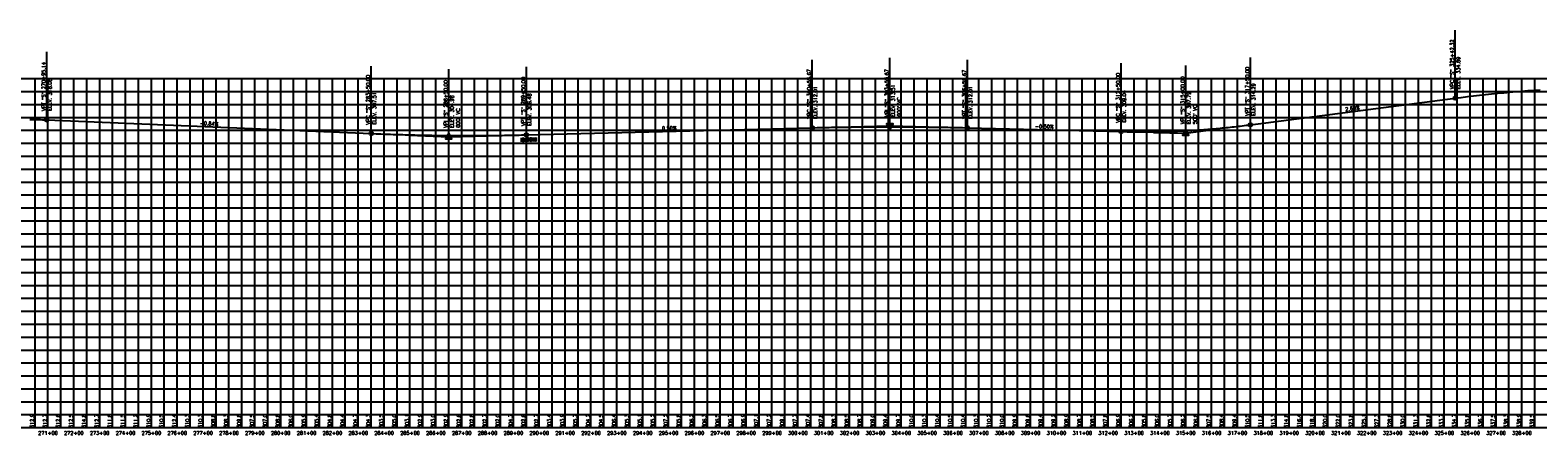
# Model space of a CAD drawing. Extents: x 114466 to 237039, y 16086 to 93345.
# Tile 31 of 81: x 164408 to 170239, y 34611 to 36177. Entities that reach past the tile are written whole.
import ezdxf
from ezdxf.enums import TextEntityAlignment as Align

# ---------------------------------------------------------------- set-up
doc = ezdxf.new("R2010")
doc.units = 0
doc.header["$LTSCALE"] = 50
doc.header["$MEASUREMENT"] = 0
doc.layers.get('0').update_dxf_attribs({"color": 1})
for name, color, linetype in [('STERL-03-PBASE', 101, 'Continuous'), ('STERL-03-PEGCT', 101, 'Continuous'), ('STERL-03-PFGC', 4, 'Continuous'), ('STERL-03-PFGCT', 3, 'Continuous'), ('Sterl-03-PFGCT-B', 3, 'Continuous'), ('STERL-03-PGRID', 251, 'Continuous'), ('STERL-03-PVGRID', 251, 'Continuous')]:
    doc.layers.add(name, color=color, linetype=linetype)
doc.styles.add('L140', font='ROMANSM.shx', dxfattribs={"height": 14})

# ---------------------------------------------------------------- blocks, each defined once
blk = doc.blocks.new('CRV_CIR')
at = {"color": 155, "const_width": 0.063, "flags": 128}
blk.add_lwpolyline([(-0.0315, 0, 1), (0.0315, 0, 1)], format="xyb", close=True, dxfattribs=at)
for radius in [0.07, 0.0187]:
    blk.add_circle((0, 0), radius)
blk = doc.blocks.new('crv_tri')
for points in [[(0.125, -0.072), (0, 0.144), (-0.125, -0.072)], [(-0.125, -0.072), (0.125, -0.072), (0, 0.144)]]:
    blk.add_hatch(color=155).paths.add_polyline_path(points)
for p, q in [((0, 0.144), (-0.125, -0.072)), ((0.125, -0.072), (0, 0.144)), ((-0.125, -0.072), (0.125, -0.072))]:
    blk.add_line(p, q)
at = {"flags": 128}
for points in [[(0, 0.144), (-0.125, -0.072), (0.125, -0.072)], [(-0.125, -0.072), (0.125, -0.072), (0, 0.144)]]:
    blk.add_lwpolyline(points, close=True, dxfattribs=at)
blk.add_circle((0, 0), 0.025)
blk.add_circle((0, 0), 0.025)
blk.add_circle((0, 0), 0.025)

msp = doc.modelspace()

# ---------------------------------------------------------------- linework, layer by layer
at = {"layer": 'STERL-03-PBASE'}
for p, q in [((137616.08245, 34689.54831), (195729.02224, 34689.54831)), ((137616.08245, 34639.54831), (195729.02224, 34639.54831)), ((164426.81245, 34639.54831), (164426.81245, 34689.54831)), ((164476.81245, 34639.54831), (164476.81245, 34689.54831)), ((164526.81245, 34639.54831), (164526.81245, 34689.54831)), ((164576.81245, 34639.54831), (164576.81245, 34689.54831)), ((164626.81245, 34639.54831), (164626.81245, 34689.54831)), ((164676.81245, 34639.54831), (164676.81245, 34689.54831)), ((164726.81245, 34639.54831), (164726.81245, 34689.54831)), ((164776.81245, 34639.54831), (164776.81245, 34689.54831)), ((164826.81245, 34639.54831), (164826.81245, 34689.54831)), ((164876.81245, 34639.54831), (164876.81245, 34689.54831)), ((164926.81245, 34639.54831), (164926.81245, 34689.54831)), ((164976.81245, 34639.54831), (164976.81245, 34689.54831)), ((165026.81245, 34639.54831), (165026.81245, 34689.54831)), ((165076.81245, 34639.54831), (165076.81245, 34689.54831)), ((165126.81245, 34639.54831), (165126.81245, 34689.54831)), ((165176.81245, 34639.54831), (165176.81245, 34689.54831)), ((165226.81245, 34639.54831), (165226.81245, 34689.54831)), ((165276.81245, 34639.54831), (165276.81245, 34689.54831)), ((165326.81245, 34639.54831), (165326.81245, 34689.54831)), ((165376.81245, 34639.54831), (165376.81245, 34689.54831)), ((165426.81245, 34639.54831), (165426.81245, 34689.54831)), ((165476.81245, 34639.54831), (165476.81245, 34689.54831)), ((165526.81245, 34639.54831), (165526.81245, 34689.54831)), ((165576.81245, 34639.54831), (165576.81245, 34689.54831)), ((165626.81245, 34639.54831), (165626.81245, 34689.54831)), ((165676.81245, 34639.54831), (165676.81245, 34689.54831)), ((165726.81245, 34639.54831), (165726.81245, 34689.54831)), ((165776.81245, 34639.54831), (165776.81245, 34689.54831)), ((165826.81245, 34639.54831), (165826.81245, 34689.54831)), ((165876.81245, 34639.54831), (165876.81245, 34689.54831)), ((165926.81245, 34639.54831), (165926.81245, 34689.54831)), ((165976.81245, 34639.54831), (165976.81245, 34689.54831)), ((166026.81245, 34639.54831), (166026.81245, 34689.54831)), ((166076.81245, 34639.54831), (166076.81245, 34689.54831)), ((166126.81245, 34639.54831), (166126.81245, 34689.54831)), ((166176.81245, 34639.54831), (166176.81245, 34689.54831)), ((166226.81245, 34639.54831), (166226.81245, 34689.54831)), ((166276.81245, 34639.54831), (166276.81245, 34689.54831)), ((166326.81245, 34639.54831), (166326.81245, 34689.54831)), ((166376.81245, 34639.54831), (166376.81245, 34689.54831)), ((166426.81245, 34639.54831), (166426.81245, 34689.54831)), ((166476.81245, 34639.54831), (166476.81245, 34689.54831)), ((166526.81245, 34639.54831), (166526.81245, 34689.54831)), ((166576.81245, 34639.54831), (166576.81245, 34689.54831)), ((166626.81245, 34639.54831), (166626.81245, 34689.54831)), ((166676.81245, 34639.54831), (166676.81245, 34689.54831)), ((166726.81245, 34639.54831), (166726.81245, 34689.54831)), ((166776.81245, 34639.54831), (166776.81245, 34689.54831)), ((166826.81245, 34639.54831), (166826.81245, 34689.54831)), ((166876.81245, 34639.54831), (166876.81245, 34689.54831)), ((166926.81245, 34639.54831), (166926.81245, 34689.54831)), ((166976.81245, 34639.54831), (166976.81245, 34689.54831)), ((167026.81245, 34639.54831), (167026.81245, 34689.54831)), ((167076.81245, 34639.54831), (167076.81245, 34689.54831)), ((167126.81245, 34639.54831), (167126.81245, 34689.54831)), ((167176.81245, 34639.54831), (167176.81245, 34689.54831)), ((167226.81245, 34639.54831), (167226.81245, 34689.54831)), ((167276.81245, 34639.54831), (167276.81245, 34689.54831)), ((167326.81245, 34639.54831), (167326.81245, 34689.54831)), ((167376.81245, 34639.54831), (167376.81245, 34689.54831)), ((167426.81245, 34639.54831), (167426.81245, 34689.54831)), ((167476.81245, 34639.54831), (167476.81245, 34689.54831)), ((167526.81245, 34639.54831), (167526.81245, 34689.54831)), ((167576.81245, 34639.54831), (167576.81245, 34689.54831)), ((167626.81245, 34639.54831), (167626.81245, 34689.54831)), ((167676.81245, 34639.54831), (167676.81245, 34689.54831)), ((167726.81245, 34639.54831), (167726.81245, 34689.54831)), ((167776.81245, 34639.54831), (167776.81245, 34689.54831)), ((167826.81245, 34639.54831), (167826.81245, 34689.54831)), ((167876.81245, 34639.54831), (167876.81245, 34689.54831)), ((167926.81245, 34639.54831), (167926.81245, 34689.54831)), ((167976.81245, 34639.54831), (167976.81245, 34689.54831)), ((168026.81245, 34639.54831), (168026.81245, 34689.54831)), ((168076.81245, 34639.54831), (168076.81245, 34689.54831)), ((168126.81245, 34639.54831), (168126.81245, 34689.54831)), ((168176.81245, 34639.54831), (168176.81245, 34689.54831)), ((168226.81245, 34639.54831), (168226.81245, 34689.54831)), ((168276.81245, 34639.54831), (168276.81245, 34689.54831)), ((168326.81245, 34639.54831), (168326.81245, 34689.54831)), ((168376.81245, 34639.54831), (168376.81245, 34689.54831)), ((168426.81245, 34639.54831), (168426.81245, 34689.54831)), ((168476.81245, 34639.54831), (168476.81245, 34689.54831)), ((168526.81245, 34639.54831), (168526.81245, 34689.54831)), ((168576.81245, 34639.54831), (168576.81245, 34689.54831)), ((168626.81245, 34639.54831), (168626.81245, 34689.54831)), ((168676.81245, 34639.54831), (168676.81245, 34689.54831)), ((168726.81245, 34639.54831), (168726.81245, 34689.54831)), ((168776.81245, 34639.54831), (168776.81245, 34689.54831)), ((168826.81245, 34639.54831), (168826.81245, 34689.54831)), ((168876.81245, 34639.54831), (168876.81245, 34689.54831)), ((168926.81245, 34639.54831), (168926.81245, 34689.54831)), ((168976.81245, 34639.54831), (168976.81245, 34689.54831)), ((169026.81245, 34639.54831), (169026.81245, 34689.54831)), ((169076.81245, 34639.54831), (169076.81245, 34689.54831)), ((169126.81245, 34639.54831), (169126.81245, 34689.54831)), ((169176.81245, 34639.54831), (169176.81245, 34689.54831)), ((169226.81245, 34639.54831), (169226.81245, 34689.54831)), ((169276.81245, 34639.54831), (169276.81245, 34689.54831)), ((169326.81245, 34639.54831), (169326.81245, 34689.54831)), ((169376.81245, 34639.54831), (169376.81245, 34689.54831)), ((169426.81245, 34639.54831), (169426.81245, 34689.54831)), ((169476.81245, 34639.54831), (169476.81245, 34689.54831)), ((169526.81245, 34639.54831), (169526.81245, 34689.54831)), ((169576.81245, 34639.54831), (169576.81245, 34689.54831)), ((169626.81245, 34639.54831), (169626.81245, 34689.54831)), ((169676.81245, 34639.54831), (169676.81245, 34689.54831)), ((169726.81245, 34639.54831), (169726.81245, 34689.54831)), ((169776.81245, 34639.54831), (169776.81245, 34689.54831)), ((169826.81245, 34639.54831), (169826.81245, 34689.54831)), ((169876.81245, 34639.54831), (169876.81245, 34689.54831)), ((169926.81245, 34639.54831), (169926.81245, 34689.54831)), ((169976.81245, 34639.54831), (169976.81245, 34689.54831)), ((170026.81245, 34639.54831), (170026.81245, 34689.54831)), ((170076.81245, 34639.54831), (170076.81245, 34689.54831)), ((170126.81245, 34639.54831), (170126.81245, 34689.54831)), ((170176.81245, 34639.54831), (170176.81245, 34689.54831)), ((170226.81245, 34639.54831), (170226.81245, 34689.54831))]:
    msp.add_line(p, q, dxfattribs=at)
at = {"layer": 'STERL-03-PFGC'}
for p, q in [((169126.81245, 35810.97967), (169919.13331, 35913.98139)), ((164471.95328, 35829.97038), (165726.81245, 35777.0888)), ((166326.81245, 35771.94637), (167432.4785, 35799.58802)), ((168032.4785, 35799.58802), (168626.81245, 35784.72967))]:
    msp.add_line(p, q, dxfattribs=at)
for points in [[(169919.13331, 35913.98139), (169942.57081, 35916.97699), (169966.00831, 35919.87006), (169989.44581, 35922.66059), (170012.88331, 35925.34857), (170036.32081, 35927.93402), (170059.75831, 35930.41693), (170083.19581, 35932.7973), (170106.63331, 35935.07514), (170130.07081, 35937.25043), (170153.50831, 35939.32318), (170176.94581, 35941.2934), (170200.38331, 35943.16107), (170223.82081, 35944.92621), (170247.25831, 35946.58881)], [(164406.95328, 35832.03056), (164415.07828, 35831.84731), (164423.20328, 35831.64283), (164431.32828, 35831.41714), (164439.45328, 35831.17023), (164447.57828, 35830.90209), (164455.70328, 35830.61274), (164463.82828, 35830.30217), (164471.95328, 35829.97038)], [(167432.4785, 35799.58802), (167441.8535, 35799.81874), (167451.2285, 35800.04212), (167460.6035, 35800.25819), (167469.9785, 35800.46693), (167479.3535, 35800.66834), (167488.7285, 35800.86244), (167498.1035, 35801.0492), (167507.4785, 35801.22865), (167516.8535, 35801.40077), (167526.2285, 35801.56556), (167535.6035, 35801.72303), (167544.9785, 35801.87318), (167554.3535, 35802.016), (167563.7285, 35802.1515), (167573.1035, 35802.27967), (167582.4785, 35802.40052), (167591.8535, 35802.51405), (167601.2285, 35802.62025), (167610.6035, 35802.71913), (167619.9785, 35802.81068), (167629.3535, 35802.89491), (167638.7285, 35802.97181), (167648.1035, 35803.04139), (167657.4785, 35803.10365), (167666.8535, 35803.15858), (167676.2285, 35803.20619), (167685.6035, 35803.24647), (167694.9785, 35803.27943), (167704.3535, 35803.30506), (167713.7285, 35803.32337), (167723.1035, 35803.33436), (167732.4785, 35803.33802), (167741.8535, 35803.33436), (167751.2285, 35803.32337), (167760.6035, 35803.30506), (167769.9785, 35803.27943), (167779.3535, 35803.24647), (167788.7285, 35803.20619), (167798.1035, 35803.15858), (167807.4785, 35803.10365), (167816.8535, 35803.04139), (167826.2285, 35802.97181), (167835.6035, 35802.89491), (167844.9785, 35802.81068), (167854.3535, 35802.71913), (167863.7285, 35802.62025), (167873.1035, 35802.51405), (167882.4785, 35802.40052), (167891.8535, 35802.27967), (167901.2285, 35802.1515), (167910.6035, 35802.016), (167919.9785, 35801.87318), (167929.3535, 35801.72303), (167938.7285, 35801.56556), (167948.1035, 35801.40077), (167957.4785, 35801.22865), (167966.8535, 35801.0492), (167976.2285, 35800.86244), (167985.6035, 35800.66834), (167994.9785, 35800.46693), (168004.3535, 35800.25819), (168013.7285, 35800.04212), (168023.1035, 35799.81874), (168032.4785, 35799.58802)], [(168626.81245, 35784.72967), (168634.62495, 35784.54382), (168642.43745, 35784.37689), (168650.24995, 35784.22888), (168658.06245, 35784.09979), (168665.87495, 35783.98962), (168673.68745, 35783.89838), (168681.49995, 35783.82605), (168689.31245, 35783.77264), (168697.12495, 35783.73816), (168704.93745, 35783.72259), (168712.74995, 35783.72595), (168720.56245, 35783.74823), (168728.37495, 35783.78943), (168736.18745, 35783.84955), (168743.99995, 35783.92859), (168751.81245, 35784.02655), (168759.62495, 35784.14343), (168767.43745, 35784.27923), (168775.24995, 35784.43396), (168783.06245, 35784.6076), (168790.87495, 35784.80017), (168798.68745, 35785.01166), (168806.49995, 35785.24206), (168814.31245, 35785.49139), (168822.12495, 35785.75964), (168829.93745, 35786.04681), (168837.74995, 35786.3529), (168845.56245, 35786.67792), (168853.37495, 35787.02185), (168861.18745, 35787.3847), (168868.99995, 35787.76648), (168876.81245, 35788.16717), (168884.62495, 35788.58679), (168892.43745, 35789.02533), (168900.24995, 35789.48279), (168908.06245, 35789.95917), (168915.87495, 35790.45447), (168923.68745, 35790.96869), (168931.49995, 35791.50183), (168939.31245, 35792.05389), (168947.12495, 35792.62488), (168954.93745, 35793.21478), (168962.74995, 35793.82361), (168970.56245, 35794.45135), (168978.37495, 35795.09802), (168986.18745, 35795.76361), (168993.99995, 35796.44812), (169001.81245, 35797.15155), (169009.62495, 35797.8739), (169017.43745, 35798.61517), (169025.24995, 35799.37537), (169033.06245, 35800.15448), (169040.87495, 35800.95251), (169048.68745, 35801.76947), (169056.49995, 35802.60535), (169064.31245, 35803.46014), (169072.12495, 35804.33386), (169079.93745, 35805.2265), (169087.74995, 35806.13806), (169095.56245, 35807.06854), (169103.37495, 35808.01794), (169111.18745, 35808.98627), (169118.99995, 35809.97351), (169126.81245, 35810.97967)], [(165726.81245, 35777.0888), (165736.18745, 35776.69865), (165745.56245, 35776.31832), (165754.93745, 35775.94783), (165764.31245, 35775.58718), (165773.68745, 35775.23636), (165783.06245, 35774.89538), (165792.43745, 35774.56423), (165801.81245, 35774.24292), (165811.18745, 35773.93144), (165820.56245, 35773.6298), (165829.93745, 35773.338), (165839.31245, 35773.05602), (165848.68745, 35772.78389), (165858.06245, 35772.52159), (165867.43745, 35772.26912), (165876.81245, 35772.02649), (165886.18745, 35771.79369), (165895.56245, 35771.57073), (165904.93745, 35771.35761), (165914.31245, 35771.15432), (165923.68745, 35770.96086), (165933.06245, 35770.77724), (165942.43745, 35770.60346), (165951.81245, 35770.43951), (165961.18745, 35770.28539), (165970.56245, 35770.14112), (165979.93745, 35770.00667), (165989.31245, 35769.88206), (165998.68745, 35769.76729), (166008.06245, 35769.66235), (166017.43745, 35769.56725), (166026.81245, 35769.48198), (166036.18745, 35769.40655), (166045.56245, 35769.34095), (166054.93745, 35769.28519), (166064.31245, 35769.23926), (166073.68745, 35769.20317), (166083.06245, 35769.17691), (166092.43745, 35769.16049), (166101.81245, 35769.1539), (166111.18745, 35769.15715), (166120.56245, 35769.17023), (166129.93745, 35769.19315), (166139.31245, 35769.22591), (166148.68745, 35769.26849), (166158.06245, 35769.32092), (166167.43745, 35769.38318), (166176.81245, 35769.45527), (166186.18745, 35769.5372), (166195.56245, 35769.62897), (166204.93745, 35769.73057), (166214.31245, 35769.842), (166223.68745, 35769.96327), (166233.06245, 35770.09438), (166242.43745, 35770.23532), (166251.81245, 35770.3861), (166261.18745, 35770.54671), (166270.56245, 35770.71715), (166279.93745, 35770.89744), (166289.31245, 35771.08755), (166298.68745, 35771.2875), (166308.06245, 35771.49729), (166317.43745, 35771.71691), (166326.81245, 35771.94637)]]:
    msp.add_lwpolyline(points, dxfattribs=at)
at = {"layer": 'STERL-03-PFGCT'}
for p, q in [((169919.13331, 35913.98139), (169919.13331, 36177.14805)), ((164471.95328, 35829.97038), (164471.95328, 36093.13705)), ((165726.81245, 35777.0888), (165726.81245, 36038.35606)), ((166326.81245, 35771.94637), (166326.81245, 36035.15187)), ((167432.4785, 35799.58802), (167432.4785, 36062.75469)), ((167732.4785, 35807.08802), (167732.4785, 36070.25469)), ((168032.4785, 35799.58802), (168032.4785, 36062.75469)), ((168626.81245, 35784.72967), (168626.81245, 36049.90513)), ((168876.81245, 35778.47967), (168876.81245, 36039.74809)), ((169126.81245, 35810.97967), (169126.81245, 36071.91168)), ((166026.81245, 35764.44637), (166026.81245, 36026.34051))]:
    msp.add_line(p, q, dxfattribs=at)
at = {"layer": 'STERL-03-PFGCT', "color": 155}
msp.add_solid([(166303.82403, 35744.25357), (166303.4038, 35761.04832), (166369.93667, 35745.90782), (166369.51644, 35762.70256)], dxfattribs=at)
at = {"layer": 'Sterl-03-PFGCT-B'}
for p, q in [((167582.4785, 35803.33802), (167732.4785, 35807.08802)), ((167732.4785, 35807.08802), (167882.4785, 35803.33802)), ((165876.81245, 35770.76759), (166026.81245, 35764.44637)), ((166026.81245, 35764.44637), (166176.81245, 35768.19637)), ((168751.81245, 35781.60467), (168876.81245, 35778.47967)), ((168876.81245, 35778.47967), (169001.81245, 35794.72967))]:
    msp.add_line(p, q, dxfattribs=at)
at = {"layer": 'STERL-03-PGRID'}
for p, q in [((137616.08245, 35989.54831), (195729.02224, 35989.54831)), ((164426.81245, 34689.54831), (164426.81245, 35989.54831)), ((164476.81245, 34689.54831), (164476.81245, 35989.54831)), ((164526.81245, 34689.54831), (164526.81245, 35989.54831)), ((164576.81245, 34689.54831), (164576.81245, 35989.54831)), ((164626.81245, 34689.54831), (164626.81245, 35989.54831)), ((164676.81245, 34689.54831), (164676.81245, 35989.54831)), ((164726.81245, 34689.54831), (164726.81245, 35989.54831)), ((164776.81245, 34689.54831), (164776.81245, 35989.54831)), ((164826.81245, 34689.54831), (164826.81245, 35989.54831)), ((164876.81245, 34689.54831), (164876.81245, 35989.54831)), ((164926.81245, 34689.54831), (164926.81245, 35989.54831)), ((164976.81245, 34689.54831), (164976.81245, 35989.54831)), ((165026.81245, 34689.54831), (165026.81245, 35989.54831)), ((165076.81245, 34689.54831), (165076.81245, 35989.54831)), ((165126.81245, 34689.54831), (165126.81245, 35989.54831)), ((165176.81245, 34689.54831), (165176.81245, 35989.54831)), ((165226.81245, 34689.54831), (165226.81245, 35989.54831)), ((165276.81245, 34689.54831), (165276.81245, 35989.54831)), ((165326.81245, 34689.54831), (165326.81245, 35989.54831)), ((165376.81245, 34689.54831), (165376.81245, 35989.54831)), ((165426.81245, 34689.54831), (165426.81245, 35989.54831)), ((165476.81245, 34689.54831), (165476.81245, 35989.54831)), ((165526.81245, 34689.54831), (165526.81245, 35989.54831)), ((165576.81245, 34689.54831), (165576.81245, 35989.54831)), ((165626.81245, 34689.54831), (165626.81245, 35989.54831)), ((165676.81245, 34689.54831), (165676.81245, 35989.54831)), ((165726.81245, 34689.54831), (165726.81245, 35989.54831)), ((165776.81245, 34689.54831), (165776.81245, 35989.54831)), ((165826.81245, 34689.54831), (165826.81245, 35989.54831)), ((165876.81245, 34689.54831), (165876.81245, 35989.54831)), ((165926.81245, 34689.54831), (165926.81245, 35989.54831)), ((165976.81245, 34689.54831), (165976.81245, 35989.54831)), ((166026.81245, 34689.54831), (166026.81245, 35989.54831)), ((166076.81245, 34689.54831), (166076.81245, 35989.54831)), ((166126.81245, 34689.54831), (166126.81245, 35989.54831)), ((166176.81245, 34689.54831), (166176.81245, 35989.54831)), ((166226.81245, 34689.54831), (166226.81245, 35989.54831)), ((166276.81245, 34689.54831), (166276.81245, 35989.54831)), ((166326.81245, 34689.54831), (166326.81245, 35989.54831)), ((166376.81245, 34689.54831), (166376.81245, 35989.54831)), ((166426.81245, 34689.54831), (166426.81245, 35989.54831)), ((166476.81245, 34689.54831), (166476.81245, 35989.54831)), ((166526.81245, 34689.54831), (166526.81245, 35989.54831)), ((166576.81245, 34689.54831), (166576.81245, 35989.54831)), ((166626.81245, 34689.54831), (166626.81245, 35989.54831)), ((166676.81245, 34689.54831), (166676.81245, 35989.54831)), ((166726.81245, 34689.54831), (166726.81245, 35989.54831)), ((166776.81245, 34689.54831), (166776.81245, 35989.54831)), ((166826.81245, 34689.54831), (166826.81245, 35989.54831)), ((166876.81245, 34689.54831), (166876.81245, 35989.54831)), ((166926.81245, 34689.54831), (166926.81245, 35989.54831)), ((166976.81245, 34689.54831), (166976.81245, 35989.54831)), ((167026.81245, 34689.54831), (167026.81245, 35989.54831)), ((167076.81245, 34689.54831), (167076.81245, 35989.54831)), ((167126.81245, 34689.54831), (167126.81245, 35989.54831)), ((167176.81245, 34689.54831), (167176.81245, 35989.54831)), ((167226.81245, 34689.54831), (167226.81245, 35989.54831)), ((167276.81245, 34689.54831), (167276.81245, 35989.54831)), ((167326.81245, 34689.54831), (167326.81245, 35989.54831)), ((167376.81245, 34689.54831), (167376.81245, 35989.54831)), ((167426.81245, 34689.54831), (167426.81245, 35989.54831)), ((167476.81245, 34689.54831), (167476.81245, 35989.54831)), ((167526.81245, 34689.54831), (167526.81245, 35989.54831)), ((167576.81245, 34689.54831), (167576.81245, 35989.54831)), ((167626.81245, 34689.54831), (167626.81245, 35989.54831)), ((167676.81245, 34689.54831), (167676.81245, 35989.54831)), ((167726.81245, 34689.54831), (167726.81245, 35989.54831)), ((167776.81245, 34689.54831), (167776.81245, 35989.54831)), ((167826.81245, 34689.54831), (167826.81245, 35989.54831)), ((167876.81245, 34689.54831), (167876.81245, 35989.54831)), ((167926.81245, 34689.54831), (167926.81245, 35989.54831)), ((167976.81245, 34689.54831), (167976.81245, 35989.54831)), ((168026.81245, 34689.54831), (168026.81245, 35989.54831)), ((168076.81245, 34689.54831), (168076.81245, 35989.54831)), ((168126.81245, 34689.54831), (168126.81245, 35989.54831)), ((168176.81245, 34689.54831), (168176.81245, 35989.54831)), ((168226.81245, 34689.54831), (168226.81245, 35989.54831)), ((168276.81245, 34689.54831), (168276.81245, 35989.54831)), ((168326.81245, 34689.54831), (168326.81245, 35989.54831)), ((168376.81245, 34689.54831), (168376.81245, 35989.54831)), ((168426.81245, 34689.54831), (168426.81245, 35989.54831)), ((168476.81245, 34689.54831), (168476.81245, 35989.54831)), ((168526.81245, 34689.54831), (168526.81245, 35989.54831)), ((168576.81245, 34689.54831), (168576.81245, 35989.54831)), ((168626.81245, 34689.54831), (168626.81245, 35989.54831)), ((168676.81245, 34689.54831), (168676.81245, 35989.54831)), ((168726.81245, 34689.54831), (168726.81245, 35989.54831)), ((168776.81245, 34689.54831), (168776.81245, 35989.54831)), ((168826.81245, 34689.54831), (168826.81245, 35989.54831)), ((168876.81245, 34689.54831), (168876.81245, 35989.54831)), ((168926.81245, 34689.54831), (168926.81245, 35989.54831)), ((168976.81245, 34689.54831), (168976.81245, 35989.54831)), ((169026.81245, 34689.54831), (169026.81245, 35989.54831)), ((169076.81245, 34689.54831), (169076.81245, 35989.54831)), ((169126.81245, 34689.54831), (169126.81245, 35989.54831)), ((169176.81245, 34689.54831), (169176.81245, 35989.54831)), ((169226.81245, 34689.54831), (169226.81245, 35989.54831)), ((169276.81245, 34689.54831), (169276.81245, 35989.54831)), ((169326.81245, 34689.54831), (169326.81245, 35989.54831)), ((169376.81245, 34689.54831), (169376.81245, 35989.54831)), ((169426.81245, 34689.54831), (169426.81245, 35989.54831)), ((169476.81245, 34689.54831), (169476.81245, 35989.54831)), ((169526.81245, 34689.54831), (169526.81245, 35989.54831)), ((169576.81245, 34689.54831), (169576.81245, 35989.54831)), ((169626.81245, 34689.54831), (169626.81245, 35989.54831)), ((169676.81245, 34689.54831), (169676.81245, 35989.54831)), ((169726.81245, 34689.54831), (169726.81245, 35989.54831)), ((169776.81245, 34689.54831), (169776.81245, 35989.54831)), ((169826.81245, 34689.54831), (169826.81245, 35989.54831)), ((169876.81245, 34689.54831), (169876.81245, 35989.54831)), ((169926.81245, 34689.54831), (169926.81245, 35989.54831)), ((169976.81245, 34689.54831), (169976.81245, 35989.54831)), ((170026.81245, 34689.54831), (170026.81245, 35989.54831)), ((170076.81245, 34689.54831), (170076.81245, 35989.54831)), ((170126.81245, 34689.54831), (170126.81245, 35989.54831)), ((170176.81245, 34689.54831), (170176.81245, 35989.54831)), ((170226.81245, 34689.54831), (170226.81245, 35989.54831)), ((137616.08245, 35939.54831), (195729.02224, 35939.54831)), ((137616.08245, 35889.54831), (195729.02224, 35889.54831)), ((137616.08245, 35839.54831), (195729.02224, 35839.54831)), ((137616.08245, 35789.54831), (195729.02224, 35789.54831)), ((137616.08245, 35739.54831), (195729.02224, 35739.54831)), ((137616.08245, 35689.54831), (195729.02224, 35689.54831)), ((137616.08245, 35639.54831), (195729.02224, 35639.54831)), ((137616.08245, 35589.54831), (195729.02224, 35589.54831)), ((137616.08245, 35539.54831), (195729.02224, 35539.54831)), ((137616.08245, 35489.54831), (195729.02224, 35489.54831)), ((137616.08245, 35439.54831), (195729.02224, 35439.54831)), ((137616.08245, 35389.54831), (195729.02224, 35389.54831)), ((137616.08245, 35339.54831), (195729.02224, 35339.54831)), ((137616.08245, 35289.54831), (195729.02224, 35289.54831)), ((137616.08245, 35239.54831), (195729.02224, 35239.54831)), ((137616.08245, 35189.54831), (195729.02224, 35189.54831)), ((137616.08245, 35139.54831), (195729.02224, 35139.54831)), ((137616.08245, 35089.54831), (195729.02224, 35089.54831)), ((137616.08245, 35039.54831), (195729.02224, 35039.54831)), ((137616.08245, 34989.54831), (195729.02224, 34989.54831)), ((137616.08245, 34939.54831), (195729.02224, 34939.54831)), ((137616.08245, 34889.54831), (195729.02224, 34889.54831)), ((137616.08245, 34839.54831), (195729.02224, 34839.54831)), ((137616.08245, 34789.54831), (195729.02224, 34789.54831)), ((137616.08245, 34739.54831), (195729.02224, 34739.54831))]:
    msp.add_line(p, q, dxfattribs=at)
at = {"layer": 'STERL-03-PVGRID'}
for p, q in [((169976.81245, 34689.54831), (169976.81245, 35918.52879)), ((170026.81245, 34689.54831), (170026.81245, 35923.17722)), ((170076.81245, 34689.54831), (170076.81245, 35926.96427)), ((170126.81245, 34689.54831), (170126.81245, 35930.81973)), ((170176.81245, 34689.54831), (170176.81245, 35934.19665)), ((170226.81245, 34689.54831), (170226.81245, 35937.08613)), ((169576.81245, 34689.54831), (169576.81245, 35865.18468)), ((169626.81245, 34689.54831), (169626.81245, 35875.87317)), ((169676.81245, 34689.54831), (169676.81245, 35883.71005)), ((169726.81245, 34689.54831), (169726.81245, 35889.54032)), ((169776.81245, 34689.54831), (169776.81245, 35896.19012)), ((169826.81245, 34689.54831), (169826.81245, 35902.33865)), ((169876.81245, 34689.54831), (169876.81245, 35908.05777)), ((169926.81245, 34689.54831), (169926.81245, 35912.96192)), ((164426.81245, 34689.54831), (164426.81245, 35803.80545)), ((164476.81245, 34689.54831), (164476.81245, 35803.23286)), ((164526.81245, 34689.54831), (164526.81245, 35802.53388)), ((164576.81245, 34689.54831), (164576.81245, 35802.1688)), ((164626.81245, 34689.54831), (164626.81245, 35813.61786)), ((164676.81245, 34689.54831), (164676.81245, 35803.20538)), ((164976.81245, 34689.54831), (164976.81245, 35801.48863)), ((169226.81245, 34689.54831), (169226.81245, 35806.11777)), ((169276.81245, 34689.54831), (169276.81245, 35813.37579)), ((169326.81245, 34689.54831), (169326.81245, 35821.49942)), ((169376.81245, 34689.54831), (169376.81245, 35829.81868)), ((169426.81245, 34689.54831), (169426.81245, 35839.45981)), ((169476.81245, 34689.54831), (169476.81245, 35849.35708)), ((169526.81245, 34689.54831), (169526.81245, 35858.34754)), ((164726.81245, 34689.54831), (164726.81245, 35798.54615)), ((164776.81245, 34689.54831), (164776.81245, 35796.96267)), ((164826.81245, 34689.54831), (164826.81245, 35795.51887)), ((164876.81245, 34689.54831), (164876.81245, 35793.91897)), ((164926.81245, 34689.54831), (164926.81245, 35792.29044)), ((165026.81245, 34689.54831), (165026.81245, 35791.01184)), ((165076.81245, 34689.54831), (165076.81245, 35790.905)), ((165126.81245, 34689.54831), (165126.81245, 35783.40814)), ((165176.81245, 34689.54831), (165176.81245, 35780.80635)), ((165226.81245, 34689.54831), (165226.81245, 35788.38186)), ((165276.81245, 34689.54831), (165276.81245, 35776.86581)), ((165326.81245, 34689.54831), (165326.81245, 35774.72334)), ((165376.81245, 34689.54831), (165376.81245, 35783.61702)), ((165426.81245, 34689.54831), (165426.81245, 35769.79256)), ((165476.81245, 34689.54831), (165476.81245, 35768.79908)), ((165526.81245, 34689.54831), (165526.81245, 35766.47116)), ((165576.81245, 34689.54831), (165576.81245, 35763.74587)), ((165626.81245, 34689.54831), (165626.81245, 35761.54075)), ((165676.81245, 34689.54831), (165676.81245, 35763.13757)), ((165726.81245, 34689.54831), (165726.81245, 35760.82566)), ((165776.81245, 34689.54831), (165776.81245, 35757.28137)), ((165826.81245, 34689.54831), (165826.81245, 35764.37724)), ((165876.81245, 34689.54831), (165876.81245, 35754.92834)), ((165926.81245, 34689.54831), (165926.81245, 35754.0058)), ((165976.81245, 34689.54831), (165976.81245, 35754.70235)), ((166026.81245, 34689.54831), (166026.81245, 35753.83439)), ((166076.81245, 34689.54831), (166076.81245, 35752.59337)), ((166126.81245, 34689.54831), (166126.81245, 35753.36151)), ((166176.81245, 34689.54831), (166176.81245, 35753.07792)), ((166226.81245, 34689.54831), (166226.81245, 35749.33659)), ((166276.81245, 34689.54831), (166276.81245, 35763.13466)), ((166326.81245, 34689.54831), (166326.81245, 35752.34725)), ((166376.81245, 34689.54831), (166376.81245, 35753.13381)), ((166426.81245, 34689.54831), (166426.81245, 35756.71924)), ((166476.81245, 34689.54831), (166476.81245, 35758.92886)), ((166526.81245, 34689.54831), (166526.81245, 35768.27252)), ((166576.81245, 34689.54831), (166576.81245, 35760.67738)), ((166626.81245, 34689.54831), (166626.81245, 35762.28726)), ((166676.81245, 34689.54831), (166676.81245, 35771.7938)), ((166726.81245, 34689.54831), (166726.81245, 35766.17641)), ((166776.81245, 34689.54831), (166776.81245, 35764.83019)), ((166826.81245, 34689.54831), (166826.81245, 35765.56074)), ((166876.81245, 34689.54831), (166876.81245, 35775.78786)), ((166926.81245, 34689.54831), (166926.81245, 35768.77433)), ((166976.81245, 34689.54831), (166976.81245, 35770.47016)), ((167026.81245, 34689.54831), (167026.81245, 35770.89779)), ((167076.81245, 34689.54831), (167076.81245, 35772.21077)), ((167126.81245, 34689.54831), (167126.81245, 35773.04689)), ((167176.81245, 34689.54831), (167176.81245, 35773.80744)), ((167226.81245, 34689.54831), (167226.81245, 35775.15155)), ((167276.81245, 34689.54831), (167276.81245, 35775.5112)), ((167326.81245, 34689.54831), (167326.81245, 35784.94654)), ((167376.81245, 34689.54831), (167376.81245, 35778.26461)), ((167426.81245, 34689.54831), (167426.81245, 35776.63683)), ((167476.81245, 34689.54831), (167476.81245, 35778.64702)), ((167526.81245, 34689.54831), (167526.81245, 35780.95222)), ((167576.81245, 34689.54831), (167576.81245, 35782.22935)), ((167626.81245, 34689.54831), (167626.81245, 35783.24439)), ((167676.81245, 34689.54831), (167676.81245, 35784.62507)), ((167726.81245, 34689.54831), (167726.81245, 35786.52502)), ((167776.81245, 34689.54831), (167776.81245, 35788.05166)), ((167826.81245, 34689.54831), (167826.81245, 35789.75532)), ((167876.81245, 34689.54831), (167876.81245, 35791.01341)), ((167926.81245, 34689.54831), (167926.81245, 35791.55272)), ((167976.81245, 34689.54831), (167976.81245, 35791.87489)), ((168026.81245, 34689.54831), (168026.81245, 35791.41771)), ((168076.81245, 34689.54831), (168076.81245, 35791.1209)), ((168126.81245, 34689.54831), (168126.81245, 35790.34385)), ((168176.81245, 34689.54831), (168176.81245, 35789.71045)), ((168226.81245, 34689.54831), (168226.81245, 35789.20227)), ((168276.81245, 34689.54831), (168276.81245, 35787.66801)), ((168326.81245, 34689.54831), (168326.81245, 35786.58025)), ((168376.81245, 34689.54831), (168376.81245, 35785.63751)), ((168426.81245, 34689.54831), (168426.81245, 35783.97977)), ((168476.81245, 34689.54831), (168476.81245, 35783.19259)), ((168526.81245, 34689.54831), (168526.81245, 35782.05628)), ((168576.81245, 34689.54831), (168576.81245, 35778.3884)), ((168626.81245, 34689.54831), (168626.81245, 35773.85222)), ((168676.81245, 34689.54831), (168676.81245, 35770.73136)), ((168726.81245, 34689.54831), (168726.81245, 35768.62258)), ((168776.81245, 34689.54831), (168776.81245, 35769.32053)), ((168826.81245, 34689.54831), (168826.81245, 35768.24114)), ((168876.81245, 34689.54831), (168876.81245, 35770.35687)), ((168926.81245, 34689.54831), (168926.81245, 35773.73781)), ((168976.81245, 34689.54831), (168976.81245, 35776.83117)), ((169026.81245, 34689.54831), (169026.81245, 35781.48959)), ((169076.81245, 34689.54831), (169076.81245, 35786.51338)), ((169126.81245, 34689.54831), (169126.81245, 35791.84303)), ((169176.81245, 34689.54831), (169176.81245, 35798.49517))]:
    msp.add_line(p, q, dxfattribs=at)

# ---------------------------------------------------------------- block references
at = {"layer": 'Sterl-03-PFGCT-B', "xscale": 100, "yscale": 100, "zscale": 100}
for name, p in [('CRV_CIR', (169919.13331, 35913.98139)), ('CRV_CIR', (164471.95328, 35829.97038)), ('CRV_CIR', (167432.4785, 35799.58802)), ('CRV_CIR', (168032.4785, 35799.58802)), ('CRV_CIR', (169126.81245, 35810.97967)), ('CRV_CIR', (165726.81245, 35777.0888)), ('crv_tri', (166026.81245, 35764.44637)), ('CRV_CIR', (166326.81245, 35771.94637)), ('CRV_CIR', (168626.81245, 35784.72967)), ('crv_tri', (168876.81245, 35778.47967))]:
    msp.add_blockref(name, p, dxfattribs=at)
at = {"layer": 'Sterl-03-PFGCT-B', "xscale": 100, "yscale": 100, "zscale": 100, "rotation": 180}
msp.add_blockref('crv_tri', (167732.4785, 35807.08802), dxfattribs=at)

# ---------------------------------------------------------------- texts
at = {"layer": 'STERL-03-PEGCT', "style": 'L140'}
for s, p in [('312.9', (164426.81245, 34664.54831)), ('312.7', (164476.81245, 34664.54831)), ('312.6', (164526.81245, 34664.54831)), ('312.5', (164576.81245, 34664.54831)), ('314.8', (164626.81245, 34664.54831)), ('312.7', (164676.81245, 34664.54831)), ('311.8', (164726.81245, 34664.54831)), ('311.5', (164776.81245, 34664.54831)), ('311.2', (164826.81245, 34664.54831)), ('310.9', (164876.81245, 34664.54831)), ('310.5', (164926.81245, 34664.54831)), ('312.4', (164976.81245, 34664.54831)), ('310.3', (165026.81245, 34664.54831)), ('310.3', (165076.81245, 34664.54831)), ('308.8', (165126.81245, 34664.54831)), ('308.3', (165176.81245, 34664.54831)), ('309.8', (165226.81245, 34664.54831)), ('307.5', (165276.81245, 34664.54831)), ('307.0', (165326.81245, 34664.54831)), ('308.8', (165376.81245, 34664.54831)), ('306.0', (165426.81245, 34664.54831)), ('305.9', (165476.81245, 34664.54831)), ('305.4', (165526.81245, 34664.54831)), ('304.8', (165576.81245, 34664.54831)), ('304.4', (165626.81245, 34664.54831)), ('304.7', (165676.81245, 34664.54831)), ('304.3', (165726.81245, 34664.54831)), ('303.5', (165776.81245, 34664.54831)), ('305.0', (165826.81245, 34664.54831)), ('303.1', (165876.81245, 34664.54831)), ('302.9', (165926.81245, 34664.54831)), ('303.0', (165976.81245, 34664.54831)), ('302.9', (166026.81245, 34664.54831)), ('302.6', (166076.81245, 34664.54831)), ('302.8', (166126.81245, 34664.54831)), ('302.7', (166176.81245, 34664.54831)), ('302.0', (166226.81245, 34664.54831)), ('304.7', (166276.81245, 34664.54831)), ('302.6', (166326.81245, 34664.54831)), ('302.7', (166376.81245, 34664.54831)), ('303.4', (166426.81245, 34664.54831)), ('303.9', (166476.81245, 34664.54831)), ('305.7', (166526.81245, 34664.54831)), ('304.2', (166576.81245, 34664.54831)), ('304.5', (166626.81245, 34664.54831)), ('306.4', (166676.81245, 34664.54831)), ('305.3', (166726.81245, 34664.54831)), ('305.1', (166776.81245, 34664.54831)), ('305.2', (166826.81245, 34664.54831)), ('307.2', (166876.81245, 34664.54831)), ('305.8', (166926.81245, 34664.54831)), ('306.2', (166976.81245, 34664.54831)), ('306.3', (167026.81245, 34664.54831)), ('306.5', (167076.81245, 34664.54831)), ('306.7', (167126.81245, 34664.54831)), ('306.9', (167176.81245, 34664.54831)), ('307.1', (167226.81245, 34664.54831)), ('307.2', (167276.81245, 34664.54831)), ('309.1', (167326.81245, 34664.54831)), ('307.7', (167376.81245, 34664.54831)), ('307.4', (167426.81245, 34664.54831)), ('307.8', (167476.81245, 34664.54831)), ('308.3', (167526.81245, 34664.54831)), ('308.5', (167576.81245, 34664.54831)), ('308.7', (167626.81245, 34664.54831)), ('309.0', (167676.81245, 34664.54831)), ('309.4', (167726.81245, 34664.54831)), ('309.7', (167776.81245, 34664.54831)), ('310.0', (167826.81245, 34664.54831)), ('310.3', (167876.81245, 34664.54831)), ('310.4', (167926.81245, 34664.54831)), ('310.5', (167976.81245, 34664.54831)), ('310.4', (168026.81245, 34664.54831)), ('310.3', (168076.81245, 34664.54831)), ('310.2', (168126.81245, 34664.54831)), ('310.0', (168176.81245, 34664.54831)), ('309.9', (168226.81245, 34664.54831)), ('309.6', (168276.81245, 34664.54831)), ('309.4', (168326.81245, 34664.54831)), ('309.2', (168376.81245, 34664.54831)), ('308.9', (168426.81245, 34664.54831)), ('308.7', (168476.81245, 34664.54831)), ('308.5', (168526.81245, 34664.54831)), ('307.8', (168576.81245, 34664.54831)), ('306.9', (168626.81245, 34664.54831)), ('306.2', (168676.81245, 34664.54831)), ('305.8', (168726.81245, 34664.54831)), ('306.0', (168776.81245, 34664.54831)), ('305.7', (168826.81245, 34664.54831)), ('306.2', (168876.81245, 34664.54831)), ('306.8', (168926.81245, 34664.54831)), ('307.5', (168976.81245, 34664.54831)), ('308.4', (169026.81245, 34664.54831)), ('309.4', (169076.81245, 34664.54831)), ('310.5', (169126.81245, 34664.54831)), ('311.8', (169176.81245, 34664.54831)), ('313.3', (169226.81245, 34664.54831)), ('314.8', (169276.81245, 34664.54831)), ('316.4', (169326.81245, 34664.54831)), ('318.1', (169376.81245, 34664.54831)), ('320.0', (169426.81245, 34664.54831)), ('322.0', (169476.81245, 34664.54831)), ('323.8', (169526.81245, 34664.54831)), ('325.1', (169576.81245, 34664.54831)), ('327.3', (169626.81245, 34664.54831)), ('328.8', (169676.81245, 34664.54831)), ('330.0', (169726.81245, 34664.54831)), ('331.3', (169776.81245, 34664.54831)), ('332.6', (169826.81245, 34664.54831)), ('333.7', (169876.81245, 34664.54831)), ('334.7', (169926.81245, 34664.54831)), ('335.8', (169976.81245, 34664.54831)), ('336.7', (170026.81245, 34664.54831)), ('337.5', (170076.81245, 34664.54831)), ('338.3', (170126.81245, 34664.54831)), ('338.9', (170176.81245, 34664.54831)), ('339.5', (170226.81245, 34664.54831))]:
    msp.add_text(s, height=14, rotation=90, dxfattribs=at).set_placement(p, align=Align.BOTTOM_CENTER)
for s, p in [('271+00', (164476.81245, 34618.54831)), ('272+00', (164576.81245, 34618.54831)), ('273+00', (164676.81245, 34618.54831)), ('274+00', (164776.81245, 34618.54831)), ('275+00', (164876.81245, 34618.54831)), ('276+00', (164976.81245, 34618.54831)), ('277+00', (165076.81245, 34618.54831)), ('278+00', (165176.81245, 34618.54831)), ('279+00', (165276.81245, 34618.54831)), ('280+00', (165376.81245, 34618.54831)), ('281+00', (165476.81245, 34618.54831)), ('282+00', (165576.81245, 34618.54831)), ('283+00', (165676.81245, 34618.54831)), ('284+00', (165776.81245, 34618.54831)), ('285+00', (165876.81245, 34618.54831)), ('286+00', (165976.81245, 34618.54831)), ('287+00', (166076.81245, 34618.54831)), ('288+00', (166176.81245, 34618.54831)), ('289+00', (166276.81245, 34618.54831)), ('290+00', (166376.81245, 34618.54831)), ('291+00', (166476.81245, 34618.54831)), ('292+00', (166576.81245, 34618.54831)), ('293+00', (166676.81245, 34618.54831)), ('294+00', (166776.81245, 34618.54831)), ('295+00', (166876.81245, 34618.54831)), ('296+00', (166976.81245, 34618.54831)), ('297+00', (167076.81245, 34618.54831)), ('298+00', (167176.81245, 34618.54831)), ('299+00', (167276.81245, 34618.54831)), ('300+00', (167376.81245, 34618.54831)), ('301+00', (167476.81245, 34618.54831)), ('302+00', (167576.81245, 34618.54831)), ('303+00', (167676.81245, 34618.54831)), ('304+00', (167776.81245, 34618.54831)), ('305+00', (167876.81245, 34618.54831)), ('306+00', (167976.81245, 34618.54831)), ('307+00', (168076.81245, 34618.54831)), ('308+00', (168176.81245, 34618.54831)), ('309+00', (168276.81245, 34618.54831)), ('310+00', (168376.81245, 34618.54831)), ('311+00', (168476.81245, 34618.54831)), ('312+00', (168576.81245, 34618.54831)), ('313+00', (168676.81245, 34618.54831)), ('314+00', (168776.81245, 34618.54831)), ('315+00', (168876.81245, 34618.54831)), ('316+00', (168976.81245, 34618.54831)), ('317+00', (169076.81245, 34618.54831)), ('318+00', (169176.81245, 34618.54831)), ('319+00', (169276.81245, 34618.54831)), ('320+00', (169376.81245, 34618.54831)), ('321+00', (169476.81245, 34618.54831)), ('322+00', (169576.81245, 34618.54831)), ('323+00', (169676.81245, 34618.54831)), ('324+00', (169776.81245, 34618.54831)), ('325+00', (169876.81245, 34618.54831)), ('326+00', (169976.81245, 34618.54831)), ('327+00', (170076.81245, 34618.54831)), ('328+00', (170176.81245, 34618.54831))]:
    msp.add_text(s, height=14, dxfattribs=at).set_placement(p, align=Align.MIDDLE_CENTER)
at = {"layer": 'STERL-03-PFGCT', "style": 'L140'}
for s, p in [('VPC "S" 325+42.32', (169914.13331, 35948.98139)), ('ELEV. 334.89', (169938.13331, 35948.98139)), ('VPT "S" 270+95.14', (164466.95328, 35864.97038)), ('ELEV. 318.08', (164490.95328, 35864.97038)), ('VPC "S" 300+55.67', (167427.4785, 35834.58802)), ('VPI "S" 303+55.67', (167727.4785, 35842.08802)), ('VPT "S" 306+55.67', (168027.4785, 35834.58802)), ('VPC "S" 312+50.00', (168621.81245, 35819.72967)), ('VPT "S" 317+50.00', (169121.81245, 35845.97967)), ('VPC "S" 283+50.00', (165721.81245, 35812.0888)), ('ELEV. 307.51', (165745.81245, 35812.0888)), ('VPI "S" 286+50.00', (166021.81245, 35799.44637)), ('VPT "S" 289+50.00', (166321.81245, 35806.94637)), ('ELEV. 306.48', (166345.81245, 35806.94637)), ('ELEV. 312.01', (167451.4785, 35834.58802)), ('ELEV. 313.51', (167751.4785, 35842.08802)), ('ELEV. 312.01', (168051.4785, 35834.58802)), ('ELEV. 309.04', (168645.81245, 35819.72967)), ('VPI "S" 315+00.00', (168871.81245, 35813.47967)), ('ELEV. 307.79', (168895.81245, 35813.47967)), ('ELEV. 314.29', (169145.81245, 35845.97967)), ('ELEV. 304.98', (166045.81245, 35799.44637)), ("600' VC", (166069.81245, 35799.44637)), ("600' VC", (167775.4785, 35842.08802)), ("500' VC", (168919.81245, 35813.47967))]:
    msp.add_text(s, height=14, rotation=90, dxfattribs=at).set_placement(p)
for s, rotation, p in [('2.60%', 7.4, (169522.3283, 35867.43881)), ('-0.84%', 357.583333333, (165099.59338, 35808.52516)), ('0.50%', 1.433333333, (166879.52051, 35790.76564)), ('-0.50%', 358.566666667, (168329.77044, 35797.15729)), ('0.50%', 1.433333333, (166336.84533, 35746.48026))]:
    msp.add_text(s, height=14, rotation=rotation, dxfattribs=at).set_placement(p, align=Align.CENTER)

doc.saveas('drawing.dxf')
